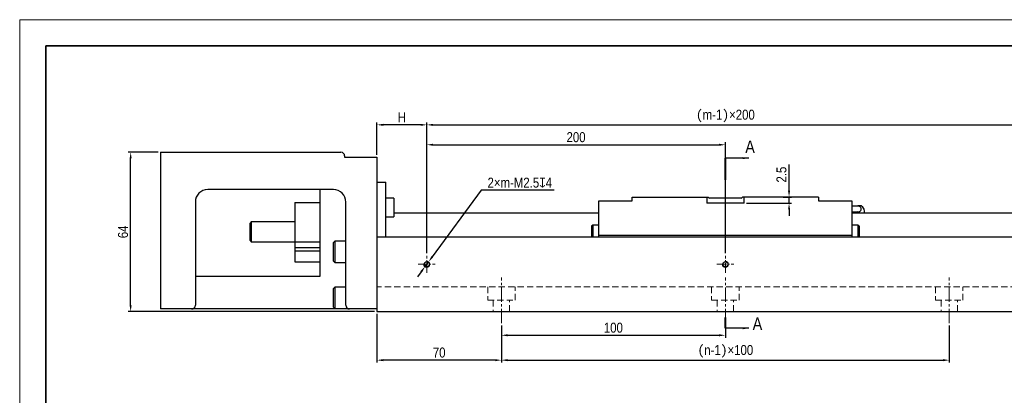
# Model space of a CAD drawing. Header units: millimetres. Extents: x 100 to 2099, y 30 to 469.
# Tile 11 of 12: x 1479 to 1875, y 318 to 469. Entities that reach past the tile are written whole.
import ezdxf

# ---------------------------------------------------------------- set-up
doc = ezdxf.new("R2010")
doc.units = ezdxf.units.MM
doc.linetypes.add('CENTER2', pattern=[28.575, 19.05, -3.175, 3.175, -3.175])
doc.linetypes.add('DASHED', pattern=[19.05, 12.7, -6.35])
doc.layers.get('Defpoints').update_dxf_attribs({"lineweight": 13})
for name, color, linetype, lineweight in [('小粗', 7, 'Continuous', 25), ('标注', 3, 'Continuous', 13), ('点划线', 1, 'CENTER2', 13), ('粗线', 7, 'Continuous', 35), ('细线', 7, 'Continuous', 13), ('虚线', 253, 'DASHED', 13)]:
    doc.layers.add(name, color=color, linetype=linetype, lineweight=lineweight)
doc.styles.add('4', font='ARIALN.TTF', dxfattribs={"height": 4})
doc.dimstyles.new('A4—对齐', dxfattribs={"dimtxt": 4.2, "dimasz": 2.5, "dimexe": 1, "dimexo": 1, "dimgap": 1, "dimtad": 1, "dimdec": 1, "dimzin": 9, "dimdsep": 46, "dimtxsty": '4', "dimcen": 2.5, "dimadec": 0, "dimazin": 0, "dimtm": 1e-09, "dimtfac": 1, "dimtdec": 1, "dimtmove": 0, "dimatfit": 3, "dimfxl": 0, "dimtolj": 1, "dimarcsym": 0})
doc.dimstyles.new('A4—水平', dxfattribs={"dimtxt": 4.2, "dimasz": 2.5, "dimexe": 2, "dimexo": 1, "dimgap": 1, "dimtad": 1, "dimtih": 1, "dimtoh": 1, "dimdec": 1, "dimzin": 12, "dimdsep": 46, "dimtxsty": '4', "dimcen": 2.5, "dimadec": 0, "dimazin": 0, "dimtm": 1e-09, "dimtfac": 1, "dimtdec": 1, "dimtmove": 0, "dimatfit": 3, "dimfxl": 0, "dimtolj": 1, "dimarcsym": 0})

# ---------------------------------------------------------------- blocks, each defined once
blk = doc.blocks.new('A4图框')
at = {"layer": '粗线'}
blk.add_lwpolyline([(5, 205), (292, 205), (292, 5), (5, 5)], close=True, dxfattribs=at)
at = {"layer": '细线'}
blk.add_lwpolyline([(0, 210), (297, 210), (297, 0), (0, 0)], close=True, dxfattribs=at)
blk = doc.blocks.new('*D6')
at = {"layer": 'Defpoints', "color": 0, "transparency": 16777216}
for p in [(1523.64, 415.38), (1535.64, 415.38), (1622.64, 351.38)]:
    blk.add_point(p, dxfattribs=at)
at = {"layer": '标注', "color": 0, "lineweight": -2, "transparency": 16777216}
for p, q in [((1534.64, 415.38), (1522.64, 415.38)), ((1523.64, 353.88), (1523.64, 412.88)), ((1621.64, 351.38), (1522.64, 351.38))]:
    blk.add_line(p, q, dxfattribs=at)
at = {"layer": '标注', "color": 0, "transparency": 16777216}
for points in [[(1523.23, 412.88), (1524.06, 412.88), (1523.64, 415.38)], [(1523.23, 353.88), (1524.06, 353.88), (1523.64, 351.38)]]:
    blk.add_solid(points, dxfattribs=at)
at = {"layer": '标注', "color": 0, "transparency": 16777216, "insert": (1520.6, 383.38), "char_height": 4, "attachment_point": 5, "rotation": 90, "style": '4'}
blk.add_mtext('\\A1;64', dxfattribs=at)
blk = doc.blocks.new('*D7')
at = {"layer": 'Defpoints', "color": 0, "transparency": 16777216}
for p in [(1622.64, 426.39), (1622.64, 413.38), (1642.64, 373.79)]:
    blk.add_point(p, dxfattribs=at)
at = {"layer": '标注', "color": 0, "lineweight": -2, "transparency": 16777216}
for p, q in [((1622.64, 414.38), (1622.64, 427.39)), ((1642.64, 374.79), (1642.64, 427.39)), ((1640.14, 426.39), (1625.14, 426.39))]:
    blk.add_line(p, q, dxfattribs=at)
at = {"layer": '标注', "color": 0, "transparency": 16777216}
for points in [[(1625.14, 426.81), (1625.14, 425.98), (1622.64, 426.39)], [(1640.14, 426.81), (1640.14, 425.98), (1642.64, 426.39)]]:
    blk.add_solid(points, dxfattribs=at)
at = {"layer": '标注', "color": 0, "transparency": 16777216, "insert": (1632.64, 429.39), "char_height": 4, "width": 8.0007, "attachment_point": 5, "style": '4'}
blk.add_mtext('\\A1;H', dxfattribs=at)
blk = doc.blocks.new('*D8')
at = {"layer": 'Defpoints', "color": 0, "transparency": 16777216}
for p in [(1762.64, 418.39), (1642.64, 373.79), (1762.64, 373.79)]:
    blk.add_point(p, dxfattribs=at)
at = {"layer": '标注', "color": 0, "lineweight": -2, "transparency": 16777216}
for p, q in [((1642.64, 374.79), (1642.64, 419.39)), ((1645.14, 418.39), (1760.14, 418.39)), ((1762.64, 374.79), (1762.64, 419.39))]:
    blk.add_line(p, q, dxfattribs=at)
at = {"layer": '标注', "color": 0, "transparency": 16777216}
for points in [[(1645.14, 418.81), (1645.14, 417.98), (1642.64, 418.39)], [(1760.14, 418.81), (1760.14, 417.98), (1762.64, 418.39)]]:
    blk.add_solid(points, dxfattribs=at)
at = {"layer": '标注', "color": 0, "transparency": 16777216, "insert": (1702.64, 421.43), "char_height": 4, "width": 14.5667, "attachment_point": 5, "style": '4'}
blk.add_mtext('\\A1;200', dxfattribs=at)
blk = doc.blocks.new('*D9')
at = {"layer": 'Defpoints', "color": 0, "transparency": 16777216}
for p in [(1882.64, 426.39), (1642.64, 373.79), (1882.64, 373.79)]:
    blk.add_point(p, dxfattribs=at)
at = {"layer": '标注', "color": 0, "lineweight": -2, "transparency": 16777216}
for p, q in [((1642.64, 374.79), (1642.64, 427.39)), ((1882.64, 374.79), (1882.64, 427.39)), ((1645.14, 426.39), (1880.14, 426.39))]:
    blk.add_line(p, q, dxfattribs=at)
at = {"layer": '标注', "color": 0, "transparency": 16777216}
for points in [[(1645.14, 426.81), (1645.14, 425.98), (1642.64, 426.39)], [(1880.14, 426.81), (1880.14, 425.98), (1882.64, 426.39)]]:
    blk.add_solid(points, dxfattribs=at)
at = {"layer": '标注', "color": 0, "transparency": 16777216, "insert": (1762.64, 429.94), "char_height": 4, "width": 35.4298, "attachment_point": 5, "style": '4'}
blk.add_mtext('\\A1;{\\fSimSun|b0|i0|c134|p34;(}m-1{\\fSimSun|b0|i0|c134|p34;)}×200', dxfattribs=at)
blk = doc.blocks.new('*D10')
at = {"layer": 'Defpoints', "color": 0, "transparency": 16777216}
for p in [(1784.84, 397.38), (1788.24, 397.38), (1770.14, 394.88)]:
    blk.add_point(p, dxfattribs=at)
at = {"layer": '标注', "color": 0, "lineweight": -2, "transparency": 16777216}
for p, q in [((1788.24, 399.88), (1788.24, 410.43)), ((1785.84, 397.38), (1789.24, 397.38)), ((1788.24, 394.88), (1788.24, 397.38)), ((1771.14, 394.88), (1789.24, 394.88)), ((1788.24, 392.38), (1788.24, 389.88))]:
    blk.add_line(p, q, dxfattribs=at)
at = {"layer": '标注', "color": 0, "transparency": 16777216}
for points in [[(1787.83, 399.88), (1788.66, 399.88), (1788.24, 397.38)], [(1787.83, 392.38), (1788.66, 392.38), (1788.24, 394.88)]]:
    blk.add_solid(points, dxfattribs=at)
at = {"layer": '标注', "color": 0, "transparency": 16777216, "insert": (1785.2, 406.4), "char_height": 4, "attachment_point": 5, "rotation": 90, "style": '4'}
blk.add_mtext('\\A1;2.5', dxfattribs=at)
blk = doc.blocks.new('*D5')
at = {"layer": 'Defpoints', "color": 0, "transparency": 16777216}
for p in [(1641.9, 369.37), (1643.38, 371.39)]:
    blk.add_point(p, dxfattribs=at)
at = {"layer": '标注', "color": 0, "lineweight": -2, "transparency": 16777216}
for p, q in [((1664.48, 400.09), (1644.86, 373.4)), ((1693.88, 400.09), (1664.48, 400.09)), ((1641.9, 369.37), (1643.38, 371.39)), ((1640.42, 367.36), (1638.94, 365.34))]:
    blk.add_line(p, q, dxfattribs=at)
at = {"layer": '标注', "color": 0, "transparency": 16777216}
for points in [[(1644.53, 373.65), (1645.2, 373.15), (1643.38, 371.39)], [(1640.09, 367.6), (1640.76, 367.11), (1641.9, 369.37)]]:
    blk.add_solid(points, dxfattribs=at)
at = {"layer": '标注', "color": 0, "transparency": 16777216, "insert": (1680.03, 403.14), "char_height": 4, "attachment_point": 5, "style": '4'}
blk.add_mtext('\\A1;2×m-M2.5{\\Fgdt|c134;x}4', dxfattribs=at)
blk = doc.blocks.new('*D11')
at = {"layer": 'Defpoints', "color": 0, "transparency": 16777216}
for p in [(1622.64, 351.38), (1672.64, 346.74), (1622.64, 331.81)]:
    blk.add_point(p, dxfattribs=at)
at = {"layer": '标注', "color": 0, "lineweight": -2, "transparency": 16777216}
for p, q in [((1622.64, 350.38), (1622.64, 330.81)), ((1672.64, 345.74), (1672.64, 330.81)), ((1670.14, 331.81), (1625.14, 331.81))]:
    blk.add_line(p, q, dxfattribs=at)
at = {"layer": '标注', "color": 0, "transparency": 16777216}
for points in [[(1625.14, 332.23), (1625.14, 331.39), (1622.64, 331.81)], [(1670.14, 332.23), (1670.14, 331.39), (1672.64, 331.81)]]:
    blk.add_solid(points, dxfattribs=at)
at = {"layer": '标注', "color": 0, "transparency": 16777216, "insert": (1647.64, 334.85), "char_height": 4, "width": 7.7535, "attachment_point": 5, "style": '4'}
blk.add_mtext('\\A1;70', dxfattribs=at)
blk = doc.blocks.new('*D12')
at = {"layer": 'Defpoints', "color": 0, "transparency": 16777216}
for p in [(1672.64, 346.74), (1762.64, 346.74), (1762.64, 341.81)]:
    blk.add_point(p, dxfattribs=at)
at = {"layer": '标注', "color": 0, "lineweight": -2, "transparency": 16777216}
for p, q in [((1672.64, 345.74), (1672.64, 340.81)), ((1762.64, 345.74), (1762.64, 340.81)), ((1675.14, 341.81), (1760.14, 341.81))]:
    blk.add_line(p, q, dxfattribs=at)
at = {"layer": '标注', "color": 0, "transparency": 16777216}
for points in [[(1675.14, 342.23), (1675.14, 341.39), (1672.64, 341.81)], [(1760.14, 342.23), (1760.14, 341.39), (1762.64, 341.81)]]:
    blk.add_solid(points, dxfattribs=at)
at = {"layer": '标注', "color": 0, "transparency": 16777216, "insert": (1717.64, 344.85), "char_height": 4, "width": 14.0349, "attachment_point": 5, "style": '4'}
blk.add_mtext('\\A1;100', dxfattribs=at)
blk = doc.blocks.new('*D13')
at = {"layer": 'Defpoints', "color": 0, "transparency": 16777216}
for p in [(1672.64, 346.74), (1852.64, 346.74), (1852.64, 331.81)]:
    blk.add_point(p, dxfattribs=at)
at = {"layer": '标注', "color": 0, "lineweight": -2, "transparency": 16777216}
for p, q in [((1672.64, 345.74), (1672.64, 330.81)), ((1852.64, 345.74), (1852.64, 330.81)), ((1675.14, 331.81), (1850.14, 331.81))]:
    blk.add_line(p, q, dxfattribs=at)
at = {"layer": '标注', "color": 0, "transparency": 16777216}
for points in [[(1675.14, 332.23), (1675.14, 331.39), (1672.64, 331.81)], [(1850.14, 332.23), (1850.14, 331.39), (1852.64, 331.81)]]:
    blk.add_solid(points, dxfattribs=at)
at = {"layer": '标注', "color": 0, "transparency": 16777216, "insert": (1762.64, 335.36), "char_height": 4, "width": 35.4896, "attachment_point": 5, "style": '4'}
blk.add_mtext('\\A1;{\\fSimSun|b0|i0|c134|p34;(}n-1{\\fSimSun|b0|i0|c134|p34;)}×100', dxfattribs=at)

msp = doc.modelspace()

# ---------------------------------------------------------------- linework, layer by layer
at = {"layer": '小粗'}
for p, q in [((1535.64, 415.38), (1535.64, 352.38)), ((1535.64, 415.38), (1608.14, 415.38)), ((1609.64, 413.88), (1609.64, 413.38)), ((1609.64, 413.38), (1622.64, 413.38)), ((1622.64, 413.38), (1622.64, 352.38)), ((1605.14, 400.38), (1554.64, 400.38)), ((1599.64, 400.38), (1599.64, 365.38)), ((1622.64, 403.38), (1626.14, 403.38)), ((1626.14, 381.38), (1626.14, 403.38)), ((1629.44, 396.88), (1626.14, 396.88)), ((1629.44, 396.88), (1629.44, 389.38)), ((1711.84, 395.88), (1725.14, 395.88)), ((1711.84, 381.38), (1711.84, 395.88)), ((1725.14, 397.38), (1755.74, 397.38)), ((1725.14, 395.88), (1725.14, 397.38)), ((1755.14, 397.38), (1755.14, 394.88)), ((1769.07, 396.88), (1756.22, 396.88)), ((1800.14, 397.38), (1769.54, 397.38)), ((1770.14, 394.88), (1770.14, 397.38)), ((1800.14, 397.38), (1800.14, 395.88)), ((1800.14, 395.88), (1813.44, 395.88)), ((1813.44, 395.88), (1813.44, 381.38)), ((1549.64, 395.38), (1549.64, 353.88)), ((1589.64, 395.21), (1599.64, 395.21)), ((1589.64, 395.21), (1589.64, 379.19)), ((1610.14, 353.88), (1610.14, 395.38)), ((1770.14, 394.88), (1755.14, 394.88)), ((1813.44, 393.8), (1815.84, 393.8)), ((1817.24, 393.8), (1815.84, 393.8)), ((1626.14, 389.38), (1629.44, 389.38)), ((1711.85, 390.88), (1629.44, 390.88)), ((1813.44, 391.38), (1815.84, 391.38)), ((1902.64, 390.88), (1813.44, 390.88)), ((1572.14, 387.38), (1571.64, 386.88)), ((1571.64, 379.88), (1571.64, 386.88)), ((1589.64, 387.38), (1572.14, 387.38)), ((1572.14, 387.38), (1572.14, 379.38)), ((1709.34, 386.13), (1708.84, 385.63)), ((1708.84, 385.63), (1708.84, 381.38)), ((1709.34, 386.13), (1709.34, 381.38)), ((1711.84, 386.13), (1709.34, 386.13)), ((1815.94, 386.13), (1813.44, 386.13)), ((1816.44, 385.63), (1815.94, 386.13)), ((1815.94, 386.13), (1815.94, 381.38)), ((1816.44, 385.63), (1816.44, 381.38)), ((1571.64, 379.88), (1572.14, 379.38)), ((1622.64, 381.38), (1902.64, 381.38)), ((1813.44, 381.88), (1711.84, 381.88)), ((1572.14, 379.38), (1589.64, 379.38)), ((1599.64, 379.19), (1589.64, 379.19)), ((1589.64, 379.19), (1589.64, 371.38)), ((1599.64, 376.9), (1589.64, 376.9)), ((1605.64, 379.63), (1605.14, 379.13)), ((1605.14, 371.63), (1605.14, 379.13)), ((1610.14, 379.63), (1605.64, 379.63)), ((1605.64, 379.63), (1605.64, 371.13)), ((1589.64, 375.73), (1599.64, 375.73)), ((1589.64, 371.38), (1599.64, 371.38)), ((1605.14, 371.63), (1605.64, 371.13)), ((1605.64, 371.13), (1610.14, 371.13)), ((1599.64, 365.38), (1549.64, 365.38)), ((1605.64, 361.13), (1605.14, 360.63)), ((1605.14, 353.13), (1605.14, 360.63)), ((1610.14, 361.13), (1605.64, 361.13)), ((1605.64, 361.13), (1605.64, 352.63)), ((1622.64, 352.38), (1535.64, 352.38)), ((1605.14, 353.13), (1605.64, 352.63)), ((1605.64, 352.63), (1610.81, 352.63)), ((1622.64, 352.38), (1622.64, 351.38)), ((1622.64, 351.38), (1902.64, 351.38))]:
    msp.add_line(p, q, dxfattribs=at)
for centre in [(1642.64, 370.38), (1762.64, 370.38)]:
    msp.add_circle(centre, 1.02, dxfattribs=at)
for centre, radius, start, end in [((1608.14, 413.88), 1.5, 0, 90), ((1554.64, 395.38), 5, 90, 180), ((1605.14, 395.38), 5, 0, 90), ((1758.14, 399.18), 3, 216.8699, 230.0555), ((1767.14, 399.18), 3, 309.9445, 323.1301), ((1815.84, 391.38), 2.8, 349.7138, 60), ((1548.14, 353.88), 1.5, 270, 0), ((1611.64, 353.88), 1.5, 180, 270)]:
    msp.add_arc(centre, radius, start, end, dxfattribs=at)
for centre, major_axis, start_param, end_param in [((1815.84, 392.59), (-1.4, 0), 1.570796, 4.712389), ((1815.84, 390.17), (1.4, 0), 0.628073, 1.570796)]:
    msp.add_ellipse(centre, major_axis=major_axis, ratio=0.866025, start_param=start_param, end_param=end_param, dxfattribs=at)
at = {"layer": '标注', "const_width": 0.8}
for points in [[(1762.64, 413.01), (1762.64, 404.19)], [(1762.64, 344.64), (1762.64, 349.02)]]:
    msp.add_lwpolyline(points, dxfattribs=at)
at = {"layer": '标注'}
for centre in [(1642.64, 370.38), (1762.64, 370.38)]:
    msp.add_arc(centre, 1.25, 180, 90, dxfattribs=at)
at = {"layer": '点划线', "ltscale": 0.2}
for p, q in [((1642.64, 366.97), (1642.64, 373.79)), ((1762.64, 366.97), (1762.64, 373.79)), ((1639.24, 370.38), (1646.05, 370.38)), ((1759.24, 370.38), (1766.05, 370.38))]:
    msp.add_line(p, q, dxfattribs=at)
at = {"layer": '点划线', "ltscale": 0.3}
for p, q in [((1672.64, 346.74), (1672.64, 365.01)), ((1762.64, 346.74), (1762.64, 365.01)), ((1852.64, 346.74), (1852.64, 365.01))]:
    msp.add_line(p, q, dxfattribs=at)
at = {"layer": '虚线', "ltscale": 0.2}
for p, q in [((1902.64, 361.28), (1622.64, 361.28)), ((1667.14, 361.28), (1667.14, 355.88)), ((1678.14, 355.88), (1678.14, 361.28)), ((1757.14, 361.28), (1757.14, 355.88)), ((1768.14, 355.88), (1768.14, 361.28)), ((1847.14, 361.28), (1847.14, 355.88)), ((1858.14, 355.88), (1858.14, 361.28)), ((1667.14, 355.88), (1678.14, 355.88)), ((1669.34, 355.88), (1669.34, 351.38)), ((1675.94, 351.38), (1675.94, 355.88)), ((1757.14, 355.88), (1768.14, 355.88)), ((1759.34, 355.88), (1759.34, 351.38)), ((1765.94, 351.38), (1765.94, 355.88)), ((1847.14, 355.88), (1858.14, 355.88)), ((1849.34, 355.88), (1849.34, 351.38)), ((1855.94, 351.38), (1855.94, 355.88))]:
    msp.add_line(p, q, dxfattribs=at)

# ---------------------------------------------------------------- block references
at = {"layer": '标注', "xscale": 2.088853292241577, "yscale": 2.088853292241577, "zscale": 2.088853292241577}
msp.add_blockref('A4图框', (1479.05, 30), dxfattribs=at)

# ---------------------------------------------------------------- texts
at = {"layer": '标注', "char_height": 5, "attachment_point": 1, "style": '4'}
for insert in [(1770.67, 420.09), (1773.64, 349)]:
    msp.add_mtext_dynamic_manual_height_columns('A', width=11.287, gutter_width=20, heights=[0], dxfattribs=dict(at, insert=insert))

# ---------------------------------------------------------------- dimensions: what is measured, and where the dimension line sits
at = {"layer": '标注'}
for base, p1, p2, text, picture, middle in [((1622.64, 426.39), (1642.64, 373.79), (1622.64, 413.38), 'H', '*D7', (1632.64, 429.39)), ((1762.64, 418.39), (1642.64, 373.79), (1762.64, 373.79), '200', '*D8', (1702.64, 421.43)), ((1622.64, 331.81), (1672.64, 346.74), (1622.64, 351.38), '70', '*D11', (1647.64, 334.85)), ((1762.64, 341.81), (1672.64, 346.74), (1762.64, 346.74), '100', '*D12', (1717.64, 344.85)), ((1852.64, 331.81), (1672.64, 346.74), (1852.64, 346.74), '{\\fSimSun|b0|i0|c134|p34;(}n-1{\\fSimSun|b0|i0|c134|p34;)}×100', '*D13', (1762.64, 335.36))]:
    dim = msp.add_linear_dim(base=base, p1=p1, p2=p2, text=text, dimstyle='A4—对齐', dxfattribs=at)
    dim.commit()
    dim.dimension.update_dxf_attribs({"geometry": picture, "text_midpoint": middle})
dim = msp.add_linear_dim(base=(1882.64, 426.39), p1=(1642.64, 373.79), p2=(1882.64, 373.79), text='{\\fSimSun|b0|i0|c134|p34;(}m-1{\\fSimSun|b0|i0|c134|p34;)}×200', dimstyle='A4—对齐', dxfattribs=at)
dim.commit()
dim.dimension.update_dxf_attribs({"geometry": '*D9', "text_midpoint": (1762.64, 426.39), "dimtype": 160})
for base, p1, p2, picture, middle in [((1523.64, 415.38), (1622.64, 351.38), (1535.64, 415.38), '*D6', (1520.6, 383.38)), ((1788.24, 397.38), (1770.14, 394.88), (1784.84, 397.38), '*D10', (1785.2, 406.4))]:
    dim = msp.add_linear_dim(base=base, p1=p1, p2=p2, angle=90, dimstyle='A4—对齐', dxfattribs=at)
    dim.commit()
    dim.dimension.update_dxf_attribs({"geometry": picture, "text_midpoint": middle})
dim = msp.add_diameter_dim_2p(p1=(1641.9, 369.37), p2=(1643.38, 371.39), text='2×m-M2.5{\\Fgdt|c134;x}4', dimstyle='A4—水平', dxfattribs=at)
dim.commit()
dim.dimension.update_dxf_attribs({"geometry": '*D5', "text_midpoint": (1680.03, 400.09), "dimtype": 163})

# ---------------------------------------------------------------- leaders
for points in [[(1772.12, 413.01), (1762.64, 413.01)], [(1772.12, 344.64), (1762.64, 344.64)]]:
    msp.add_leader(points, dimstyle='A4—对齐', override={"dimgap": 1, "dimtad": 0}, dxfattribs=at)

doc.saveas('drawing.dxf')
